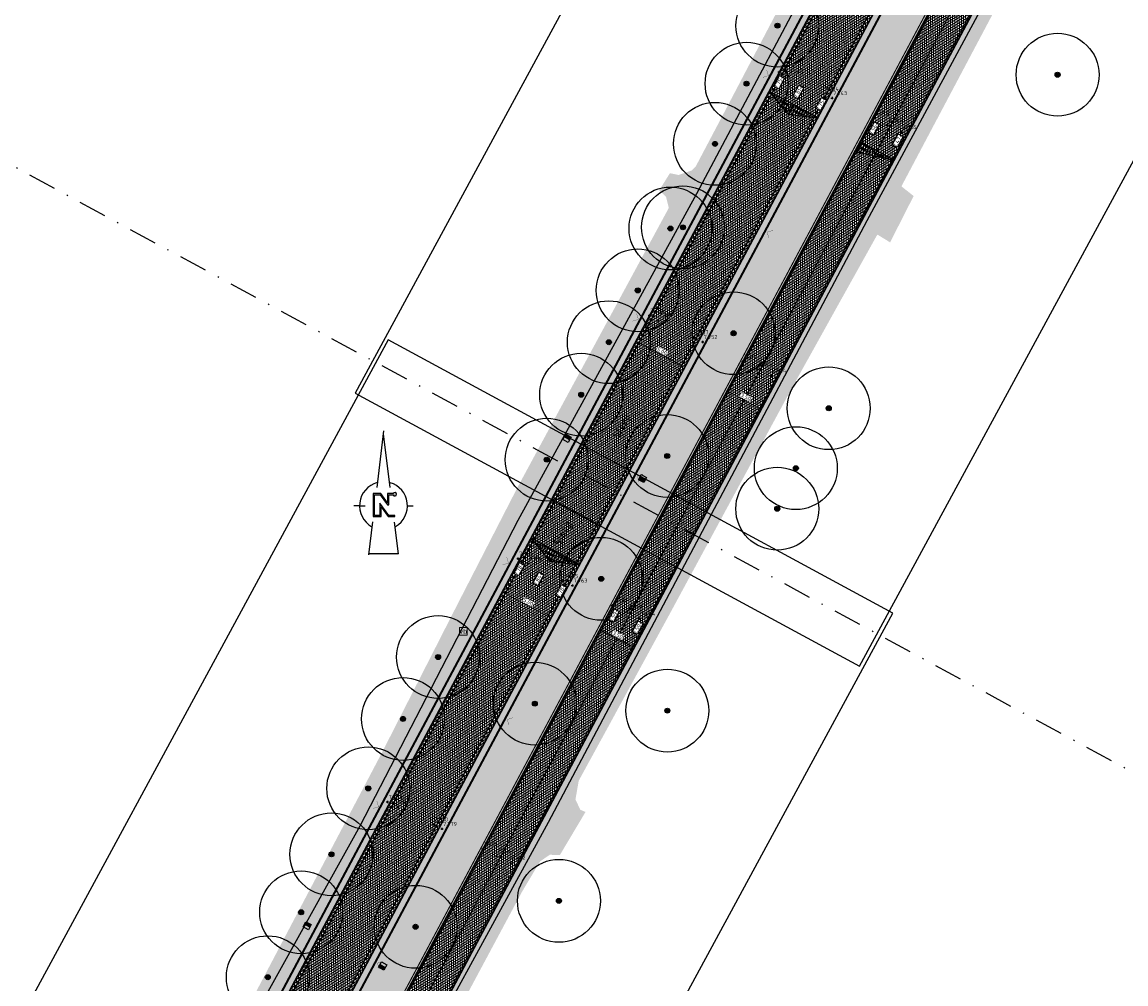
# Model space of a CAD drawing. Header units: metres. Extents: x 157685 to 160831, y 403691 to 406312.
# Tile 95 of 134: x 159815 to 159915, y 405072 to 405159. Entities that reach past the tile are written whole.
import ezdxf
from ezdxf.enums import TextEntityAlignment as Align

# ---------------------------------------------------------------- set-up
doc = ezdxf.new("R2010")
doc.units = ezdxf.units.M
doc.header["$PDMODE"] = 35
for name, pattern in [('DASHDOT2', [12.7, 6.35, -3.175, 0, -3.175]), ('VW-1-3_STREEP', [4, 1, -3]), ('VW-30-270_STREEP', [3, 0.3, -2.7])]:
    doc.linetypes.add(name, pattern=pattern)
doc.layers.get('Defpoints').update_dxf_attribs({"color": 171})
for name, color, linetype, lineweight in [('B-WE-GR-BOOM-S (ingemeten)', 90, 'Continuous', 25), ('B-WE-IE-MEUBILAIR_WEGMEUBILAIR_VERKEERSBORD-S', 7, 'Continuous', 25), ('B-WE-OG-HOOGTEPUNT-S', 7, 'Continuous', 25), ('B-WE-OG-HOOGTEPUNT-T18', 10, 'Continuous', 18), ('B-WE-OG-TOPOGRAFIE-T35', 7, 'Continuous', 35), ('N-WE-GR-DOORWORTELBARE RUIMTE-G', 80, 'Continuous', 35), ('N-WE-GR-GRAS-A', 62, 'Continuous', 18), ('N-WE-GW-HOOGTE_AFWERKHOOGTE-T25', 7, 'Continuous', 25), ('N-WE-VH-GESLOTENVERHARDING_ASFALT-A-200', 253, 'Continuous', 18), ('N-WE-VH-HALFVERHARDING_GRASBETONSTEEN-A-200', 132, 'Continuous', 18), ('N-WE-VH-HALFVERHARDING_GRASBETONSTEEN-G', 7, 'Continuous', 35), ('N-WE-VH-KANTVERHARDING-G', 7, 'Continuous', 30), ('N-WE-VH-M', 7, 'Continuous', 18), ('N-WE-VH-VERHARDING_ASFALT-A', 252, 'Continuous', 18), ('N-WE-VW-MARKERING_LANGS_STREEP_13_010-G', 7, 'VW-1-3_STREEP', 13), ('N-WE-VW-MARKERING_LANGS_STREEP_30270_010-G', 7, 'VW-30-270_STREEP', 13), ('N-WE-VW-MARKERING_LANGS_STREEP_DOORGETROKKEN_010-G', 7, 'Continuous', 13), ('X-XX-AL-BLADVERWIJZING_AS-G', 7, 'DASHDOT2', 25), ('X-XX-AL-ORIENTATIE-S', 7, 'Continuous', 25)]:
    doc.layers.add(name, color=color, linetype=linetype, lineweight=lineweight)
doc.layers.add('Iv-a-afwateringsprofiel', color=5, linetype='Continuous')
doc.styles.add('NLCS-ISO', font='NLCS-ISO.TTF')
doc.styles.add('NLCS-ISO-M200-T18', font='NLCS-ISO.TTF', dxfattribs={"height": 0.36})
doc.styles.add('NLCS-ISO-M200-T35', font='NLCS-ISO.TTF', dxfattribs={"height": 0.7})
doc.dimstyles.new('NLCS-M200-T18-PIJL_L2_H2', dxfattribs={"dimscale": 0.2, "dimtxt": 0.36, "dimasz": 1.8, "dimexe": 2, "dimexo": 2, "dimgap": 0.7, "dimtad": 1, "dimzin": 0, "dimdsep": 46, "dimtxsty": 'NLCS-ISO-M200-T18', "dimcen": 0, "dimdle": 2, "dimclrd": 256, "dimclre": 256, "dimclrt": 256, "dimazin": 0, "dimtfac": 1, "dimtofl": 0, "dimtmove": 0, "dimatfit": 3, "dimfxl": 2, "dimfxlon": 1, "dimtfill": 1, "dimtfillclr": 256, "dimtolj": 1, "dimtzin": 0, "dimlwd": -1, "dimlwe": -1, "dimarcsym": 0})
pattern_1 = [(0, (0, 0), (1, 1), [0.12, -0.8]), (45, (0.4, 0.2), (-0.113137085, 1.8667619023), [0.12, -0.8]), (30, (0.08, 0.12), (0.2274613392, 1.2860254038), [0.12, -0.8]), (15, (0.32, 0.48), (0.3856270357, 0.724494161), [0.12, -0.8]), (135, (0.16, 2), (-0.02828427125, -0.6505382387), [0.12, -0.8]), (150, (1.2, 0.4), (0.2156921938, -0.5864101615), [0.12, -0.8]), (165, (0.24, 0.04), (0.1434520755, -0.7010146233), [0.12, -0.8]), (85, (0.4, 0.4), (-0.8726773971, 1.0400164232), [0.12, -0.8]), (100, (0, 0), (-1.1121176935, 0.7787131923), [0.12, -0.8])]
pattern_2 = [(45, (0, 0), (-0.19798989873, 0.19798989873), [0.14, -0.14]), (135, (0, 0), (-0.19798989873, -0.19798989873), [0.14, -0.14]), (45, (-0.099, 0.099), (-0.19798989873, 0.19798989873), [0.14, -0.14]), (135, (0.099, 0.099), (-0.19798989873, -0.19798989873), [0.14, -0.14])]

# ---------------------------------------------------------------- blocks, each defined once
blk = doc.blocks.new('Noordpijl Advin')
blk.add_hatch(color=256).paths.add_polyline_path([(2.18, 2.74), (0.92, 2.74), (0.92, 0.69), (-0.59, 2.74), (-2.32, 2.74), (-2.32, -2.44), (-0.56, -2.44), (-0.56, -0.24), (1.04, -2.44), (2.54, -2.44), (2.54, -2.17), (1.18, -2.17), (-0.83, 0.59), (-0.83, -2.17), (-2.05, -2.17), (-2.05, 2.47), (-0.72, 2.47), (0.91, 0.24), (1.19, 0.24), (1.19, 2.47), (2.18, 2.47, 5.532946)])
for p, q in [((0.03, 16.93), (-1.54, 4.14)), ((-2.5, -3.65), (-3.41, -11.07))]:
    blk.add_line(p, q)
for points in [[(-0.05, 16.28), (1.46, 4.17)], [(-5.42, 0), (-6.7, 0)], [(-5.42, 0), (-4.14, 0)], [(5.42, 0), (6.7, 0)], [(2.44, -3.69), (3.34, -10.91), (-3.39, -10.91)]]:
    blk.add_lwpolyline(points)
blk.add_lwpolyline([(2.18, 2.74), (0.92, 2.74), (0.92, 0.69), (-0.59, 2.74), (-2.32, 2.74), (-2.32, -2.44), (-0.56, -2.44), (-0.56, -0.24), (1.04, -2.44), (2.54, -2.44), (2.54, -2.17), (1.18, -2.17), (-0.83, 0.59), (-0.83, -2.17), (-2.05, -2.17), (-2.05, 2.47), (-0.72, 2.47), (0.91, 0.24), (1.19, 0.24), (1.19, 2.47), (2.18, 2.47), (2.18, 2.47, 5.532946)], format="xyb", close=True)
for start, end in [(105.0458, 240.9591), (300.177, 74.0417)]:
    blk.add_arc((0, 0), 5.42, start, end)
for points in [[(-0.05, 16.28), (0.03, 16.93), (1.46, 4.17), (1.63, 4.11)], [(2.42, -3.7), (2.57, -3.59), (3.34, -10.91), (3.52, -11.07)], [(-3.41, -11.07), (-3.39, -10.91), (3.52, -11.07), (3.34, -10.91)]]:
    blk.add_solid(points)
blk = doc.blocks.new('*D811')
at = {"layer": 'Defpoints', "color": 0, "transparency": 16777216}
for p in [(159867.977, 405105.124), (159867.589, 405104.395), (159871.066, 405103.478)]:
    blk.add_point(p, dxfattribs=at)
at = {"layer": 'N-WE-VH-M', "transparency": 16777216}
for p, q in [((159867.777, 405104.748), (159867.401, 405104.042)), ((159870.36, 405102.919), (159867.906, 405104.226)), ((159870.866, 405103.103), (159870.49, 405102.397))]:
    blk.add_line(p, q, dxfattribs=at)
for points in [[(159867.935, 405104.279), (159867.878, 405104.173), (159867.589, 405104.395)], [(159870.388, 405102.972), (159870.332, 405102.866), (159870.678, 405102.75)]]:
    blk.add_solid(points, dxfattribs=at)
at = {"layer": 'N-WE-VH-M', "transparency": 16777216, "insert": (159869.199, 405103.9), "char_height": 0.36, "attachment_point": 5, "rotation": 331.95211, "style": 'NLCS-ISO-M200-T18', "bg_fill": 3, "box_fill_scale": 1.1, "bg_fill_color": 256, "bg_fill_true_color": 13158600, "bg_fill_transparency": 0}
blk.add_mtext('\\A1;3.50', dxfattribs=at)
blk = doc.blocks.new('*D812')
at = {"layer": 'Defpoints', "color": 0, "transparency": 16777216}
for p in [(159860.041, 405110.22), (159864.454, 405107.869), (159863.16, 405105.441)]:
    blk.add_point(p, dxfattribs=at)
at = {"layer": 'N-WE-VH-M', "transparency": 16777216}
for p, q in [((159858.936, 405108.145), (159858.559, 405107.439)), ((159859.065, 405107.623), (159862.843, 405105.61)), ((159863.348, 405105.794), (159862.972, 405105.088))]:
    blk.add_line(p, q, dxfattribs=at)
for points in [[(159859.094, 405107.676), (159859.037, 405107.57), (159858.748, 405107.792)], [(159862.871, 405105.663), (159862.814, 405105.557), (159863.16, 405105.441)]]:
    blk.add_solid(points, dxfattribs=at)
at = {"layer": 'N-WE-VH-M', "transparency": 16777216, "insert": (159861.106, 405106.898), "char_height": 0.36, "attachment_point": 5, "rotation": 331.95211, "style": 'NLCS-ISO-M200-T18', "bg_fill": 3, "box_fill_scale": 1.1, "bg_fill_color": 256, "bg_fill_true_color": 13158600, "bg_fill_transparency": 0}
blk.add_mtext('\\A1;5.00', dxfattribs=at)
blk = doc.blocks.new('*D821')
at = {"layer": 'Defpoints', "color": 0, "transparency": 16777216}
for p in [(159870.924, 405130.646), (159870.839, 405130.487), (159875.337, 405128.295)]:
    blk.add_point(p, dxfattribs=at)
at = {"layer": 'N-WE-VH-M', "transparency": 16777216}
for p, q in [((159870.839, 405130.487), (159870.651, 405130.134)), ((159874.934, 405128.305), (159871.157, 405130.317)), ((159875.252, 405128.136), (159875.063, 405127.783))]:
    blk.add_line(p, q, dxfattribs=at)
for points in [[(159871.185, 405130.37), (159871.128, 405130.264), (159870.839, 405130.487)], [(159874.962, 405128.358), (159874.906, 405128.252), (159875.252, 405128.136)]]:
    blk.add_solid(points, dxfattribs=at)
at = {"layer": 'N-WE-VH-M', "transparency": 16777216, "insert": (159873.196, 405129.594), "char_height": 0.36, "attachment_point": 5, "rotation": 331.95211, "style": 'NLCS-ISO-M200-T18', "bg_fill": 3, "box_fill_scale": 1.1, "bg_fill_color": 256, "bg_fill_true_color": 13158600, "bg_fill_transparency": 0}
blk.add_mtext('\\A1;5.00', dxfattribs=at)
blk = doc.blocks.new('*D822')
at = {"layer": 'Defpoints', "color": 0, "transparency": 16777216}
for p in [(159879.107, 405126.014), (159882.182, 405124.342), (159882.196, 405124.368)]:
    blk.add_point(p, dxfattribs=at)
at = {"layer": 'N-WE-VH-M', "transparency": 16777216}
for p, q in [((159879.093, 405125.987), (159878.905, 405125.634)), ((159879.41, 405125.818), (159881.864, 405124.511)), ((159882.182, 405124.342), (159881.993, 405123.989))]:
    blk.add_line(p, q, dxfattribs=at)
for points in [[(159879.439, 405125.871), (159879.382, 405125.765), (159879.093, 405125.987)], [(159881.892, 405124.564), (159881.836, 405124.458), (159882.182, 405124.342)]]:
    blk.add_solid(points, dxfattribs=at)
at = {"layer": 'N-WE-VH-M', "transparency": 16777216, "insert": (159880.788, 405125.447), "char_height": 0.36, "attachment_point": 5, "rotation": 331.95211, "style": 'NLCS-ISO-M200-T18', "bg_fill": 3, "box_fill_scale": 1.1, "bg_fill_color": 256, "bg_fill_true_color": 13158600, "bg_fill_transparency": 0}
blk.add_mtext('\\A1;3.50', dxfattribs=at)
blk = doc.blocks.new('SGR-BOOM_01')
at = {"ltscale": 0.1}
h = blk.add_hatch(color=256, dxfattribs=at)
edge = h.paths.add_edge_path()
edge.add_arc((0, 0), 0.15, 0, 360)
for radius in [2.5, 0.045]:
    blk.add_circle((0, 0), radius)
blk.add_circle((0, 0), 0.15, dxfattribs=at)
blk = doc.blocks.new('SOG-HOOGTEPUNT-SO')
for p, q in [((-0.5, 0), (0.5, 0)), ((0, 0.5), (0, -0.5))]:
    blk.add_line(p, q)
blk = doc.blocks.new('*U873')
h = blk.add_hatch()
h.set_pattern_fill('AMO-BODEM_LEEM', color=256, scale=0.1, angle=135, pattern_type=2)
h.set_pattern_definition([(270, (0.5, -1.5295), (0.25, -6e-17), [])])
h.paths.add_polyline_path([(3.5, 0), (3.5, 1), (0, 0)])
blk.add_lwpolyline([(3.5, 0), (3.5, 1), (0, 0)], close=True)
blk = doc.blocks.new('*U874')
h = blk.add_hatch()
h.set_pattern_fill('AMO-BODEM_LEEM', color=256, scale=0.1, angle=135, pattern_type=2)
h.set_pattern_definition([(270, (-0.5, -0.5295), (0.25, -6e-17), [])])
h.paths.add_polyline_path([(2.5, 0), (2.5, 1), (0, 0)])
h = blk.add_hatch()
h.set_pattern_fill('AMO-BODEM_LEEM', color=256, scale=0.1, angle=135, pattern_type=2)
h.set_pattern_definition([(270, (-1.5, -0.5295), (0.25, -6e-17), [])])
h.paths.add_polyline_path([(2.5, 0), (2.5, 1), (5, 0)])
for points in [[(2.5, 0), (2.5, 1), (0, 0)], [(2.5, 0), (2.5, 1), (5, 0)]]:
    blk.add_lwpolyline(points, close=True)
blk = doc.blocks.new('SIE-WEG_VERKEERSBORD-SO')
at = {"color": 0, "linetype": 'ByBlock', "lineweight": 18}
blk.add_lwpolyline([(-1.125, -1.125), (1.125, -1.125), (1.125, 1.125), (-1.125, 1.125)], close=True, dxfattribs=at)
at = {"color": 0, "linetype": 'ByBlock', "lineweight": 18, "style": 'NLCS-ISO'}
blk.add_text('vb', height=1.5, dxfattribs=at).set_placement((0, 0), align=Align.MIDDLE_CENTER)
blk = doc.blocks.new('*U887')
at = {"true_color": 0xff0000}
h = blk.add_hatch(dxfattribs=at)
h.set_pattern_fill('ANGLE', color=1)
h.set_pattern_definition([(0, (-159856.017, -405056.472), (0, 6.985), [5.08, -1.905]), (90, (-159856.017, -405056.472), (-6.985, 4e-16), [5.08, -1.905])])
h.paths.add_polyline_path([(-0.27, 0), (0, 0), (0, 0.54), (-0.27, 0.54)])
h = blk.add_hatch(color=1, dxfattribs=at)
h.dxf.hatch_style = 1
h.paths.add_polyline_path([(-0.27, 0), (0, 0), (0, 0.54), (-0.27, 0.54)])
for points in [[(-0.27, 0.54), (0.27, 0.54), (0.27, 0), (-0.27, 0), (-0.27, 0.54)], [(0, 0.54), (0, 0)]]:
    blk.add_lwpolyline(points)

msp = doc.modelspace()

# ---------------------------------------------------------------- hatches: boundary and pattern name
at = {"layer": 'N-WE-GR-GRAS-A'}
h = msp.add_hatch(dxfattribs=at)
h.set_pattern_fill('AGR-GRAS_01-SO', color=256, scale=0.04, pattern_type=2)
h.set_pattern_definition(pattern_1)
h.paths.add_polyline_path([(159817.88, 405032.362, -0.424454), (159807.644, 405029.435), (159804.914, 405031.014), (159806.699, 405031.374), (159807.04, 405031.16), (159809.611, 405030.341), (159812.223, 405030.001), (159814.279, 405030.385), (159814.444, 405031.62), (159813.956, 405032.225), (159812.24, 405033.242), (159814.061, 405034.81), (159814.821, 405034.474), (159815.499, 405034.412), (159816.417, 405034.658), (159816.957, 405035.035), (159820.306, 405041.495), (159822.354, 405045.432), (159826.608, 405053.294), (159829.725, 405059.052), (159832.692, 405064.536), (159835.745, 405070.219), (159838.974, 405076.357), (159841.673, 405081.486), (159844.782, 405087.395), (159847.856, 405093.237), (159850.968, 405099.349), (159854.692, 405106.67), (159860.211, 405117.424), (159863.424, 405123.362), (159868.745, 405133.193), (159871.694, 405138.643), (159873.819, 405142.569), (159873.564, 405143.583), (159872.949, 405144.16), (159873.919, 405145.714), (159874.706, 405145.546), (159875.891, 405145.955), (159876.272, 405146.354), (159878.915, 405151.37), (159881.626, 405156.547), (159887.3, 405167.379), (159892.348, 405177.017), (159893.538, 405179.288), (159894.727, 405181.558), (159894.969, 405183.164), (159894.413, 405184.005), (159892.825, 405184.615), (159896.102, 405188.599), (159896.903, 405188.438), (159898.181, 405188.684), (159899.684, 405190.033), (159902.693, 405195.871), (159907.587, 405205.368), (159913.308, 405216.471), (159918.345, 405227.099), (159923.398, 405237.862), (159925.996, 405243.395), (159929.861, 405251.628), (159929.911, 405253.028), (159929.35, 405253.63), (159928.363, 405254.141), (159928.977, 405259.516), (159929.897, 405259.351), (159931.062, 405259.363), (159932.331, 405262.333), (159931.733, 405263.36), (159931.174, 405263.618), (159932.61, 405267.191), (159933.738, 405266.939), (159934.813, 405267.403), (159935.788, 405268.797), (159941.199, 405282.588), (159944.925, 405292.087), (159949.226, 405303.047), (159953.271, 405313.358), (159953.284, 405314.495), (159952.883, 405315.118), (159952.236, 405315.511), (159951.529, 405315.708), (159958.367, 405330.954), (159959.877, 405331.032), (159960.96, 405331.735), (159963.545, 405338.749), (159973.564, 405364.96), (159984.162, 405391.33), (159983.822, 405392.929), (159983.104, 405393.589), (159982.386, 405393.853), (159984.688, 405397.951), (159985.985, 405397.984), (159987.076, 405398.897), (159989.441, 405405.903), (159988.08, 405407.062), (159988.527, 405412.178), (159989.913, 405411.732), (159991.291, 405411.789), (159992.095, 405412.104), (159998.54, 405429.26), (160007.144, 405452.168), (160009.451, 405458.31), (160009.626, 405460.261), (160009.534, 405460.661), (160008.794, 405461.402), (160009.895, 405467.605), (160011.385, 405467.341), (160013.662, 405468.133), (160014.677, 405469.155), (160026.945, 405500.93), (160034.732, 405521.157), (160042.307, 405541.725), (160047.868, 405557.494), (160047.613, 405559.249), (160046.719, 405560.154), (160045.615, 405560.352), (160047.615, 405564.794), (160048.822, 405564.245), (160050.393, 405564.15), (160050.929, 405564.713), (160051.128, 405565.102), (160051.131, 405565.949), (160048.346, 405567.585), (160050.106, 405571.699), (160050.699, 405570.911), (160051.669, 405570.665), (160053.018, 405570.643), (160053.937, 405571.219), (160058.546, 405583.325), (160064.681, 405599.441), (160069.547, 405612.223), (160069.547, 405613.704), (160068.895, 405614.706), (160068.177, 405615.094), (160070.544, 405619.483), (160072.047, 405619.276), (160073.333, 405619.76), (160078.747, 405633.948), (160089.139, 405660.966), (160104.332, 405700.743), (160104.711, 405703.242), (160102.967, 405704.018), (160104.913, 405706.755), (160106.026, 405706.74), (160107.223, 405707.65), (160113.438, 405722.727), (160116.435, 405730.391), (160119.562, 405738.667), (160120.942, 405742.345), (160122.757, 405748.868), (160125.062, 405762.264), (160125.783, 405769.64), (160126.167, 405777.242), (160126.228, 405782.311), (160136.358, 405786.141), (160140.472, 405781.823, -0.371428), (160141.084, 405769.566, 0.072691), (160116.017, 405725.393), (160115.447, 405723.929), (159939.59, 405271.939, -0.029628), (159902.699, 405191.562)])
h = msp.add_hatch(dxfattribs=at)
h.set_pattern_fill('AGR-GRAS_01-SO', color=256, scale=0.04, pattern_type=2)
h.set_pattern_definition(pattern_1)
edge = h.paths.add_edge_path()
edge.add_line((159938.45, 405251.371), (159937.86, 405251.129))
edge.add_arc((159243.519, 405542.762), 753.1, 331.95211, 337.216917, ccw=False)
edge.add_line((159908.171, 405188.647), (159818.553, 405020.44))
edge.add_line((159818.553, 405020.44), (159819.859, 405019.708))
edge.add_arc((159820.837, 405021.452), 2, 240.70397, 330.70397)
edge.add_line((159822.581, 405020.474), (159825.772, 405026.161))
edge.add_arc((159389.721, 405270.822), 500, 330.70397, 331.95211)
edge.add_line((159830.998, 405035.717), (159911.524, 405186.86))
edge.add_arc((159243.519, 405542.762), 756.9, 331.95211, 337.251794)
edge.add_line((159941.542, 405250.082), (159938.45, 405251.371))
edge = h.paths.add_edge_path()
edge.add_line((159939.834, 405255.874), (159940.078, 405255.286))
edge.add_line((159940.078, 405255.286), (159943.17, 405253.997))
edge.add_arc((159243.519, 405542.762), 756.9, 337.572754, 338.740321)
edge.add_line((159948.909, 405268.313), (160001.053, 405402.335))
edge.add_line((160001.053, 405402.335), (159998.444, 405403.35))
edge.add_line((159998.444, 405403.35), (159997.149, 405402.781))
edge.add_line((159997.149, 405402.781), (159945.368, 405269.691))
edge.add_arc((159243.519, 405542.762), 753.1, 337.607963, 338.740321, ccw=False)
h = msp.add_hatch(dxfattribs=at)
h.set_pattern_fill('AGR-GRAS_01-SO', color=256, scale=0.04, pattern_type=2)
h.set_pattern_definition(pattern_1)
h.paths.add_polyline_path([(159947.848, 405248.52, 0.405894), (159943.996, 405246.891, -0.022473), (159914.613, 405185.214), (159834.087, 405034.071, -0.005446), (159828.825, 405024.448), (159824.012, 405015.87, 0.005528), (159818.709, 405006.169), (159804.586, 404979.641, 0.055502), (159802.951, 404975.527), (159802.704, 404974.625, -0.105559), (159798.192, 404965.91), (159797.989, 404965.664), (159801.299, 404963.077), (159803.498, 404968.208), (159805.123, 404975.672), (159805.357, 404977.168), (159806.077, 404979.121), (159808.143, 404983.38), (159813.903, 404994.292), (159823.434, 405011.915), (159826.485, 405017.494), (159834.346, 405031.949), (159842.821, 405047.605), (159852.846, 405066.276), (159860.537, 405080.652), (159862.171, 405083.398), (159863.044, 405083.998), (159863.964, 405083.981), (159866.285, 405087.879), (159865.815, 405088.069), (159865.372, 405089.004), (159865.669, 405090.71), (159867.975, 405094.929), (159873.727, 405105.49), (159879.553, 405116.264), (159884.892, 405126.137), (159888.695, 405132.984), (159892.689, 405140.154), (159893.843, 405139.449), (159895.973, 405143.646), (159894.866, 405144.519), (159903.778, 405161.354), (159912.352, 405177.549), (159920.631, 405193.092), (159930.351, 405211.326), (159931.139, 405213.094), (159932.893, 405217.149), (159935.503, 405223.182), (159940.457, 405234.887), (159945.19, 405246.771), (159948.338, 405246.025), (159948.699, 405245.033), (159952.502, 405246.708)])
at = {"layer": 'N-WE-VH-GESLOTENVERHARDING_ASFALT-A-200', "true_color": 0xcf7363}
h = msp.add_hatch(dxfattribs=at)
h.set_pattern_fill('AVH-ASFALT-SO', color=23, scale=0.2, pattern_type=2)
h.set_pattern_definition([(31.649933, (159085.91157, 404918.0169), (-0.104945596, 0.170253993), []), (91.649933, (159085.91157, 404918.0169), (-0.19991708, -0.005758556), [])])
edge = h.paths.add_edge_path()
edge.add_arc((159243.519, 405542.762), 760.4, 337.705977, 338.740321)
edge.add_line((159952.171, 405267.044), (159995.433, 405378.236))
edge.add_line((159995.433, 405378.236), (159992.771, 405381.048))
edge.add_line((159992.771, 405381.048), (159948.909, 405268.313))
edge.add_arc((159243.519, 405542.762), 756.9, 331.95211, 338.740321, ccw=False)
edge.add_line((159911.524, 405186.86), (159830.998, 405035.717))
edge.add_arc((159389.721, 405270.822), 500, 330.70397, 331.95211, ccw=False)
edge.add_line((159825.772, 405026.161), (159822.581, 405020.474))
edge.add_arc((159820.837, 405021.452), 2, 240.70397, 330.70397, ccw=False)
edge.add_line((159819.859, 405019.708), (159818.03, 405020.734))
edge.add_line((159818.03, 405020.734), (159816.384, 405017.644))
edge.add_line((159816.384, 405017.644), (159818.161, 405016.647))
edge.add_arc((159817.182, 405014.903), 2, -28.8217, 60.70397, ccw=False)
edge.add_arc((160260.063, 404771.209), 503.5, 151.1783, 151.97081)
edge.add_line((159815.62, 405007.814), (159801.496, 404981.285))
edge.add_arc((159822.24, 404970.242), 23.5, 151.97081, 164.67779)
edge.add_line((159799.575, 404976.452), (159799.328, 404975.549))
edge.add_arc((159780.039, 404980.834), 20, 320.57472, 344.67779, ccw=False)
edge.add_line((159795.488, 404968.133), (159794.85, 404967.357))
edge.add_line((159794.85, 404967.357), (159797.608, 404965.201))
edge.add_line((159797.608, 404965.201), (159798.192, 404965.91))
edge.add_arc((159780.039, 404980.834), 23.5, 320.57472, 344.67779)
edge.add_line((159802.704, 404974.625), (159802.951, 404975.527))
edge.add_arc((159822.24, 404970.242), 20, 151.97081, 164.67779, ccw=False)
edge.add_line((159804.586, 404979.641), (159818.709, 405006.169))
edge.add_arc((160260.063, 404771.209), 500, 150.70397, 151.97081, ccw=False)
edge.add_line((159824.012, 405015.87), (159828.825, 405024.448))
edge.add_arc((159389.721, 405270.822), 503.5, 330.70397, 331.95211)
edge.add_line((159834.087, 405034.071), (159914.613, 405185.214))
edge.add_arc((159243.519, 405542.762), 760.4, 331.95211, 337.101605)
edge.add_arc((159946.76, 405245.724), 3, 68.73381, 157.10161, ccw=False)
edge.add_line((159947.848, 405248.52), (159952.502, 405246.708))
edge.add_line((159952.502, 405246.708), (159953.246, 405248.619))
edge.add_line((159953.246, 405248.619), (159948.766, 405250.363))
edge.add_arc((159949.854, 405253.158), 3, 157.70598, 248.73365, ccw=False)
at = {"layer": 'N-WE-VH-HALFVERHARDING_GRASBETONSTEEN-A-200'}
h = msp.add_hatch(dxfattribs=at)
h.set_pattern_fill('AVH-GRASBETONSTEEN_02-SO', color=256, scale=0.2, pattern_type=2)
h.set_pattern_definition(pattern_2)
h.paths.add_polyline_path([(160023.944, 405487.093), (160023.468, 405487.525), (159939.59, 405271.939, -0.029628), (159902.699, 405191.562), (159853.618, 405099.44), (159854.098, 405099.065), (159903.228, 405191.28, 0.029628), (159940.149, 405271.721)])
h = msp.add_hatch(dxfattribs=at)
h.set_pattern_fill('AVH-GRASBETONSTEEN_02-SO', color=256, scale=0.2, pattern_type=2)
h.set_pattern_definition(pattern_2)
edge = h.paths.add_edge_path()
edge.add_line((159937.86, 405251.129), (159937.073, 405250.805))
edge.add_arc((159243.519, 405542.762), 752.5, 331.95211, 337.171007, ccw=False)
edge.add_line((159907.641, 405188.929), (159858.102, 405095.946))
edge.add_line((159858.102, 405095.946), (159858.582, 405095.572))
edge.add_line((159858.582, 405095.572), (159908.171, 405188.647))
edge.add_arc((159243.519, 405542.762), 753.1, 331.95211, 337.216917)
edge = h.paths.add_edge_path()
edge.add_line((159997.305, 405403.182), (159996.529, 405402.84))
edge.add_line((159996.529, 405402.84), (159944.808, 405269.908))
edge.add_arc((159243.519, 405542.762), 752.5, 337.653806, 338.740321, ccw=False)
edge.add_line((159939.509, 405256.66), (159939.834, 405255.874))
edge.add_arc((159243.519, 405542.762), 753.1, 337.607963, 338.740321)
edge.add_line((159945.368, 405269.691), (159997.305, 405403.182))
h.paths.add_polyline_path([(160013.026, 405443.586), (160012.249, 405443.244), (159998.827, 405408.748), (159999.169, 405407.972)])
h.paths.add_polyline_path([(160014.548, 405449.152), (160014.889, 405448.376), (160028.385, 405483.063), (160027.909, 405483.495)])
h = msp.add_hatch(dxfattribs=at)
h.set_pattern_fill('AVH-GRASBETONSTEEN_02-SO', color=256, scale=0.2, pattern_type=2)
h.set_pattern_definition(pattern_2)
h.paths.add_polyline_path([(159854.098, 405099.065), (159853.618, 405099.44), (159817.88, 405032.362, -0.424454), (159807.644, 405029.435), (159804.914, 405031.014), (159804.557, 405030.528), (159807.343, 405028.916, 0.424454), (159818.409, 405032.079)])
h = msp.add_hatch(dxfattribs=at)
h.set_pattern_fill('AVH-GRASBETONSTEEN_02-SO', color=256, scale=0.2, pattern_type=2)
h.set_pattern_definition(pattern_2)
h.paths.add_polyline_path([(159818.03, 405020.734), (159818.553, 405020.44), (159858.582, 405095.572), (159858.102, 405095.946)])
edge = h.paths.add_edge_path()
edge.add_line((159816.907, 405017.351), (159816.384, 405017.644))
edge.add_line((159816.384, 405017.644), (159814.454, 405014.022))
edge.add_arc((159370.97, 405250.302), 502.5, 330.69984, 331.95211, ccw=False)
edge.add_line((159809.184, 405004.386), (159801.95, 404991.496))
edge.add_arc((159712.563, 405041.658), 102.5, 322.05753, 330.69984, ccw=False)
edge.add_arc((159799.707, 404973.715), 8, 142.05753, 232.62362)
edge.add_line((159794.85, 404967.357), (159795.231, 404967.821))
edge.add_line((159795.231, 404967.821), (159795.149, 404967.885))
edge.add_arc((159799.707, 404973.715), 7.4, 142.05753, 231.98214, ccw=False)
edge.add_arc((159712.563, 405041.658), 103.1, 322.05753, 330.69984)
edge.add_line((159802.474, 404991.202), (159809.708, 405004.093))
edge.add_arc((159370.97, 405250.302), 503.1, 330.69984, 331.95211)
edge.add_line((159814.984, 405013.74), (159816.907, 405017.351))
at = {"layer": 'N-WE-VH-VERHARDING_ASFALT-A'}
h = msp.add_hatch(dxfattribs=at)
h.set_pattern_fill('AVH-ASFALT', color=256, scale=0.2, angle=90, pattern_type=2)
h.set_pattern_definition([(211.95211, (160401.9374, 405586.9289), (0.10584205, -0.169698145), []), (271.95211, (160401.9374, 405586.9289), (0.19988393, 0.00681283), [])])
h.paths.add_polyline_path([(160120.891, 405722.479), (160121.235, 405723.363, -0.072691), (160145.504, 405766.127), (160141.558, 405769.198, 0.072691), (160116.576, 405725.176), (160116.002, 405723.7), (159940.149, 405271.721, -0.029628), (159903.228, 405191.28), (159818.409, 405032.079), (159822.822, 405029.728), (159907.641, 405188.929, 0.029628), (159944.808, 405269.908)])

# ---------------------------------------------------------------- linework, layer by layer
at = {"color": 210, "const_width": 0.02}
for points in [[(159882.667, 405155.055), (159882.824, 405154.539), (159882.307, 405154.382)], [(159882.871, 405139.859), (159882.714, 405140.376), (159883.231, 405140.532)], [(159870.912, 405132.991), (159871.068, 405132.475), (159870.552, 405132.318)], [(159871.116, 405117.795), (159870.959, 405118.312), (159871.476, 405118.469)], [(159859.36, 405095.731), (159859.204, 405096.248), (159859.72, 405096.405)], [(159847.401, 405088.864), (159847.558, 405088.347), (159847.041, 405088.19)], [(159847.605, 405073.667), (159847.448, 405074.184), (159847.965, 405074.341)]]:
    msp.add_lwpolyline(points, dxfattribs=at)
at = {"layer": 'Defpoints'}
for points in [[(159891.071, 405101.076), (159983.473, 405271.634), (159937.826, 405296.364), (159845.424, 405125.806)], [(159801.675, 404935.324), (159894.077, 405105.882), (159848.431, 405130.612), (159756.028, 404960.054)]]:
    msp.add_lwpolyline(points, close=True, dxfattribs=at)
for points in [[(159889.275, 405168.261), (159876.326, 405143.835), (159860.154, 405114.274), (159845.874, 405086.589), (159830.868, 405059.584), (159817.292, 405034.035), (159815.59, 405030.186), (159811.883, 405029.197), (159809.152, 405029.324), (159809.055, 405028.264), (159809.41, 405027.82), (159808.296, 405020.88), (159807.33, 405020.213), (159807.713, 405014.499)], [(159815.817, 404999.57), (159827.676, 405021.225), (159852.846, 405068.49), (159862.938, 405086.96), (159875.808, 405111.315), (159891.76, 405141.436), (159905.329, 405166.663)]]:
    msp.add_lwpolyline(points, dxfattribs=at)
at = {"layer": 'N-WE-GR-DOORWORTELBARE RUIMTE-G', "const_width": 0.1}
msp.add_lwpolyline([(159822.407, 405020.572), (159825.598, 405026.259, 0.005446), (159830.822, 405035.811), (159911.348, 405186.954, 0.023062), (159941.28, 405249.974, 0.023062)], format="xyb", dxfattribs=at)
at = {"layer": 'N-WE-VH-HALFVERHARDING_GRASBETONSTEEN-G'}
for points in [[(160115.447, 405723.929), (159939.59, 405271.939, -0.029628), (159902.699, 405191.562), (159817.88, 405032.362)], [(159937.86, 405251.129, -0.022976), (159908.171, 405188.647), (159818.553, 405020.44)]]:
    msp.add_lwpolyline(points, format="xyb", dxfattribs=at)
at = {"layer": 'N-WE-VH-KANTVERHARDING-G'}
for points in [[(159822.581, 405020.474), (159825.772, 405026.161, 0.005446), (159830.998, 405035.717), (159911.524, 405186.86, 0.029628), (159948.909, 405268.313), (160117.853, 405702.534, -0.018104), (160119.387, 405706.09), (160127.288, 405722.724, -0.152845), (160213.933, 405816.329), (160300.538, 405865.991, -0.011389), (160304.54, 405868.166), (160313.344, 405872.695)], [(159818.409, 405032.079), (159903.228, 405191.28, 0.029628), (159940.149, 405271.721), (160116.002, 405723.7)], [(159802.494, 404961.381), (159794.78, 404967.412, -0.413828), (159793.398, 404978.634, 0.037727), (159801.95, 404991.496), (159809.184, 405004.386, 0.005464), (159814.454, 405014.022), (159907.641, 405188.929, 0.029628), (159944.808, 405269.908), (160120.891, 405722.479)], [(159943.996, 405246.891, -0.022473), (159914.613, 405185.214), (159834.087, 405034.071, -0.005446), (159828.825, 405024.448), (159824.012, 405015.87, 0.005528), (159818.709, 405006.169), (159804.586, 404979.641, 0.055502), (159802.951, 404975.527), (159802.704, 404974.625, -0.105559), (159798.192, 404965.91), (159797.608, 404965.2)]]:
    msp.add_lwpolyline(points, format="xyb", dxfattribs=at)
at = {"layer": 'N-WE-VW-MARKERING_LANGS_STREEP_13_010-G', "const_width": 0.1, "flags": 128}
for points in [[(159820.179, 405034.763), (159903.493, 405191.139, 0.029628), (159940.428, 405271.613), (160116.281, 405723.591), (160116.855, 405725.067, -0.068089), (160139.853, 405766.47, -0.068089)], [(159824.062, 405032.694), (159907.376, 405189.07, 0.029628), (159944.529, 405270.017), (160120.612, 405722.588), (160120.956, 405723.472, -0.06797), (160143.326, 405763.767, -0.06797)]]:
    msp.add_lwpolyline(points, format="xyb", dxfattribs=at)
at = {"layer": 'N-WE-VW-MARKERING_LANGS_STREEP_30270_010-G', "const_width": 0.1, "flags": 128}
msp.add_lwpolyline([(159796.229, 404966.279), (159796.84, 404967.022, 0.105559), (159801.016, 404975.087), (159801.263, 404975.989, -0.055502), (159803.041, 404980.463), (159817.164, 405006.992, -0.005528), (159822.485, 405016.726), (159827.298, 405025.304, 0.005446), (159832.543, 405034.894), (159913.069, 405186.037, 0.029628), (159950.54, 405267.679), (160119.484, 405701.899, -0.018104), (160120.967, 405705.339), (160128.869, 405721.974, -0.152845), (160214.803, 405814.811), (160301.408, 405864.473, -0.011389), (160305.34, 405866.61), (160314.086, 405871.407)], format="xyb", dxfattribs=at)
at = {"layer": 'N-WE-VW-MARKERING_LANGS_STREEP_DOORGETROKKEN_010-G', "const_width": 0.1, "flags": 128}
for points in [[(159822.712, 405020.4), (159825.903, 405026.087, 0.005446), (159831.13, 405035.646), (159911.657, 405186.79, 0.029628), (159949.049, 405268.259), (160117.992, 405702.479, -0.018104), (160119.522, 405706.025), (160127.424, 405722.66, -0.152845), (160214.007, 405816.199), (160300.612, 405865.861, -0.006251), (160302.793, 405867.075, -0.006251)], [(159943.858, 405246.95, -0.022473), (159914.481, 405185.285), (159833.955, 405034.142, -0.005446), (159828.694, 405024.521), (159823.881, 405015.943, 0.005528), (159818.577, 405006.24), (159804.454, 404979.711, 0.055502), (159802.806, 404975.567), (159802.559, 404974.664, -0.105559), (159798.076, 404966.005), (159797.492, 404965.295)]]:
    msp.add_lwpolyline(points, format="xyb", dxfattribs=at)
at = {"layer": 'X-XX-AL-BLADVERWIJZING_AS-G', "ltscale": 0.4, "extrusion": (0.00031445, -0.00204, 0.999998), "elevation": -776.134}
msp.add_lwpolyline([(159941.184, 405076.958), (159805.117, 405150.675)], dxfattribs=at)

# ---------------------------------------------------------------- block references
for p, rotation in [((159864.37, 405121.832), 241.8729239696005), ((159871.673, 405117.93), 61.88494690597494), ((159840.86, 405077.704), 241.8729239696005), ((159848.163, 405073.802), 61.88494690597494)]:
    msp.add_blockref('*U887', p, dxfattribs=dict(rotation=rotation))
at = {"layer": 'B-WE-GR-BOOM-S (ingemeten)', "xscale": 1.5, "yscale": 1.5, "zscale": 1.5}
for p in [(159883.644, 405159.067, 7.947), (159908.998, 405154.627, 7.856), (159880.855, 405153.818, 7.979), (159877.996, 405148.368, 7.926), (159873.968, 405140.705, 7.875), (159875.099, 405140.811, 7.966), (159871.006, 405135.099, 7.947), (159879.679, 405131.22, 7.962), (159868.394, 405130.406, 7.904), (159865.887, 405125.652, 7.816), (159888.288, 405124.429, 7.442), (159873.672, 405120.107, 7.8), (159862.773, 405119.771, 7.775), (159885.314, 405119.004, 7.495), (159883.632, 405115.332, 7.417), (159867.708, 405108.983, 7.883), (159852.942, 405101.899, 7.823), (159861.695, 405097.684, 7.966), (159873.687, 405097.049, 7.807), (159849.767, 405096.299, 7.714), (159846.622, 405090.008, 7.717), (159843.291, 405084.04, 7.666), (159863.874, 405079.827, 7.157), (159840.55, 405078.794, 7.66), (159850.905, 405077.478, 7.937), (159837.531, 405072.914, 7.653)]:
    msp.add_blockref('SGR-BOOM_01', p, dxfattribs=at)
at = {"layer": 'B-WE-IE-MEUBILAIR_WEGMEUBILAIR_VERKEERSBORD-S', "xscale": 0.3, "yscale": 0.3, "zscale": 0.3}
msp.add_blockref('SIE-WEG_VERKEERSBORD-SO', (159855.221, 405104.231, 7.899), dxfattribs=at)
at = {"layer": 'B-WE-OG-HOOGTEPUNT-S', "xscale": 0.2, "yscale": 0.2, "zscale": 0.2}
for p in [(159883.794, 405154.877, 7.755), (159884.609, 405154.476, 7.78), (159887.82, 405152.893, 7.784), (159888.589, 405152.514, 7.743), (159892.339, 405150.666, 7.495), (159893.57, 405150.059, 7.489), (159894.837, 405149.434, 7.446), (159872.036, 405132.825, 7.784), (159872.856, 405132.42, 7.81), (159876.051, 405130.842, 7.787), (159876.877, 405130.434, 7.752), (159880.496, 405128.647, 7.514), (159881.79, 405128.008, 7.494), (159883.045, 405127.388, 7.454), (159860.172, 405110.813, 7.785), (159861.068, 405110.371, 7.816), (159864.26, 405108.795, 7.805), (159865.098, 405108.382, 7.763), (159868.709, 405106.6, 7.48), (159870.022, 405106.001, 7.459), (159871.194, 405105.381, 7.454), (159848.356, 405088.779, 7.763), (159849.271, 405088.328, 7.805), (159852.479, 405086.745, 7.83), (159853.291, 405086.344, 7.779), (159856.98, 405084.524, 7.536), (159858.218, 405083.913, 7.504), (159859.488, 405083.287, 7.472)]:
    msp.add_blockref('SOG-HOOGTEPUNT-SO', p, dxfattribs=at)
at = {"layer": 'Iv-a-afwateringsprofiel'}
for name, p, rotation in [('*U874', (159887.279, 405150.711), 150.9715184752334), ('*U873', (159894.203, 405146.904), 151.9708105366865), ('*U874', (159865.727, 405110.258), 150.9715184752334)]:
    msp.add_blockref(name, p, dxfattribs=dict(at, rotation=rotation))
at = {"layer": 'X-XX-AL-ORIENTATIE-S', "xscale": 0.4, "yscale": 0.4, "zscale": 0.4}
msp.add_blockref('Noordpijl Advin', (159848, 405115.6), dxfattribs=at)

# ---------------------------------------------------------------- texts
at = {"layer": 'B-WE-OG-HOOGTEPUNT-T18', "style": 'NLCS-ISO'}
for s, p in [('7.755', (159883.896, 405155.149, 7.755)), ('7.780', (159884.711, 405154.748, 7.78)), ('7.784', (159887.922, 405153.165, 7.784)), ('7.743', (159888.691, 405152.786, 7.743)), ('7.495', (159892.441, 405150.937, 7.495)), ('7.489', (159893.672, 405150.331, 7.489)), ('7.446', (159894.94, 405149.706, 7.446)), ('7.784', (159872.138, 405133.097, 7.784)), ('7.810', (159872.958, 405132.692, 7.81)), ('7.787', (159876.153, 405131.114, 7.787)), ('7.752', (159876.98, 405130.706, 7.752)), ('7.514', (159880.598, 405128.919, 7.514)), ('7.494', (159881.892, 405128.28, 7.494)), ('7.454', (159883.147, 405127.66, 7.454)), ('7.785', (159860.274, 405111.085, 7.785)), ('7.816', (159861.171, 405110.642, 7.816)), ('7.805', (159864.362, 405109.067, 7.805)), ('7.763', (159865.2, 405108.654, 7.763)), ('7.480', (159868.812, 405106.872, 7.48)), ('7.459', (159870.124, 405106.273, 7.459)), ('7.454', (159871.296, 405105.653, 7.454)), ('7.763', (159848.459, 405089.051, 7.763)), ('7.805', (159849.373, 405088.6, 7.805)), ('7.830', (159852.581, 405087.017, 7.83)), ('7.779', (159853.393, 405086.616, 7.779)), ('7.536', (159857.083, 405084.796, 7.536)), ('7.504', (159858.321, 405084.185, 7.504)), ('7.472', (159859.59, 405083.559, 7.472))]:
    msp.add_text(s, height=0.36, rotation=359.89083, dxfattribs=at).set_placement(p)
at = {"layer": 'B-WE-OG-TOPOGRAFIE-T35', "style": 'NLCS-ISO-M200-T35'}
for p in [(159869.603, 405122.788), (159864.303, 405113.054)]:
    msp.add_text('Steeg', height=0.7, rotation=61.8, dxfattribs=at).set_placement(p, align=Align.MIDDLE)

# ---------------------------------------------------------------- next in the draw order: texts
at = {"layer": 'N-WE-GW-HOOGTE_AFWERKHOOGTE-T25', "char_height": 0.36, "width": 0.97783, "attachment_point": 5, "rotation": 62.00302, "style": 'NLCS-ISO-M200-T18', "bg_fill": 19, "box_fill_scale": 1.2, "bg_fill_color": 256, "bg_fill_transparency": 0}
for s, insert in [('7.75+', (159883.803, 405153.941)), ('7.81+', (159885.54, 405153.058)), ('7.75+', (159887.591, 405151.965)), ('7.56+', (159892.378, 405149.758)), ('7.47+', (159894.529, 405148.651))]:
    msp.add_mtext(s, dxfattribs=dict(at, insert=insert))

# ---------------------------------------------------------------- next in the draw order: dimensions: what is measured, and where the dimension line sits
at = {"layer": 'N-WE-VH-M'}
for p1, p2, distance, picture, middle in [((159875.337, 405128.295), (159870.924, 405130.646), 0.181, '*D821', (159873.196, 405129.594)), ((159879.107, 405126.014), (159882.196, 405124.368), -0.03, '*D822', (159880.788, 405125.447))]:
    dim = msp.add_aligned_dim(p1=p1, p2=p2, distance=distance, dimstyle='NLCS-M200-T18-PIJL_L2_H2', dxfattribs=at)
    dim.commit()
    dim.dimension.update_dxf_attribs({"geometry": picture, "text_midpoint": middle})
for base, p1, p2, angle, picture, middle in [((159863.16, 405105.441), (159860.041, 405110.22), (159864.454, 405107.869), 331.95211, '*D812', (159860.955, 405106.616)), ((159867.589, 405104.395), (159871.066, 405103.478), (159867.977, 405105.124), 151.95211, '*D811', (159869.049, 405103.618))]:
    dim = msp.add_linear_dim(base=base, p1=p1, p2=p2, angle=angle, dimstyle='NLCS-M200-T18-PIJL_L2_H2', dxfattribs=at)
    dim.commit()
    dim.dimension.update_dxf_attribs({"geometry": picture, "text_midpoint": middle, "dimtype": 161})

# ---------------------------------------------------------------- next in the draw order: linework, layer by layer
at = {"color": 210, "const_width": 0.02}
msp.add_lwpolyline([(159859.156, 405110.928), (159859.313, 405110.411), (159858.796, 405110.254)], dxfattribs=at)

# ---------------------------------------------------------------- next in the draw order: texts
at = {"layer": 'N-WE-GW-HOOGTE_AFWERKHOOGTE-T25', "char_height": 0.36, "width": 0.97783, "attachment_point": 5, "rotation": 62.00302, "style": 'NLCS-ISO-M200-T18', "bg_fill": 19, "box_fill_scale": 1.2, "bg_fill_color": 256, "bg_fill_transparency": 0}
for s, insert in [('7.84+', (159862.01, 405108.962)), ('7.78+', (159864.061, 405107.87)), ('7.59+', (159868.849, 405105.662)), ('7.50+', (159871, 405104.555))]:
    msp.add_mtext(s, dxfattribs=dict(at, insert=insert))

# ---------------------------------------------------------------- next in the draw order: texts
at = {"layer": 'N-WE-GW-HOOGTE_AFWERKHOOGTE-T25', "insert": (159860.273, 405109.846), "char_height": 0.36, "width": 0.97783, "attachment_point": 5, "rotation": 62.00302, "style": 'NLCS-ISO-M200-T18', "bg_fill": 19, "box_fill_scale": 1.2, "bg_fill_color": 256, "bg_fill_transparency": 0}
msp.add_mtext('7.78+', dxfattribs=at)

doc.saveas('drawing.dxf')
